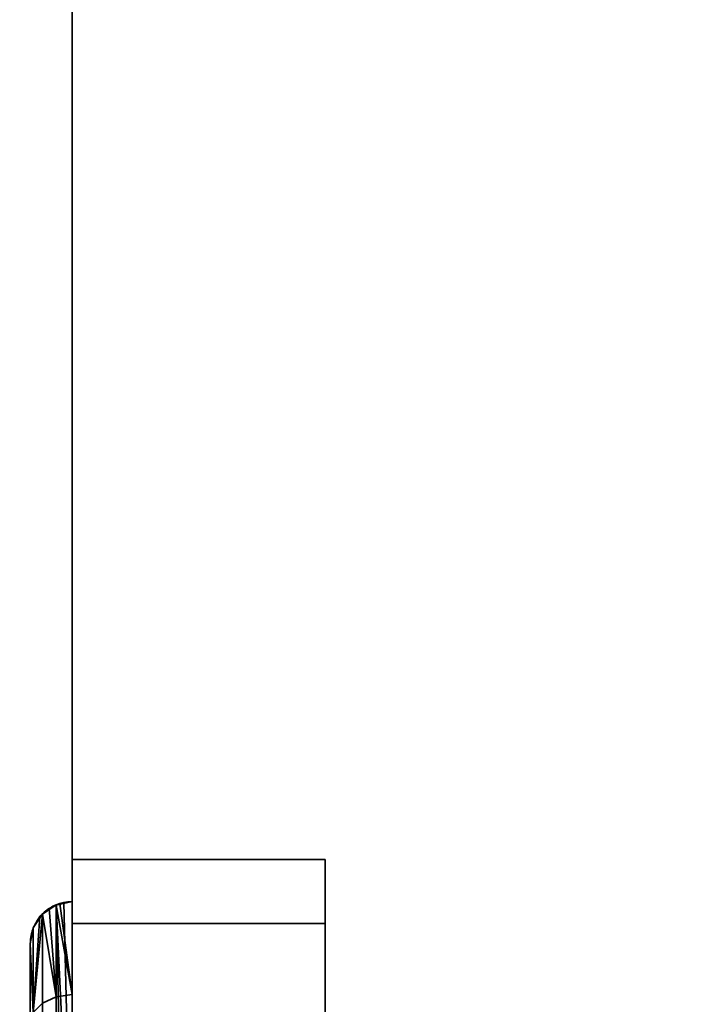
# Model space of a CAD drawing. Header units: millimetres. Extents: x -603 to 3703, y -120 to 193.
# Tile 49 of 152: x -409.62 to -401.58, y -20.72 to -9.04. Entities that reach past the tile are written whole.
import ezdxf

# ---------------------------------------------------------------- set-up
doc = ezdxf.new("R2010")
doc.units = ezdxf.units.MM
doc.layers.add('151', color=7, linetype='Continuous', true_color=0xffffff)

# ---------------------------------------------------------------- blocks, each defined once
blk = doc.blocks.new('UG_SURFACE_001')
at = {"layer": '151', "color": 252, "linetype": 'Continuous', "lineweight": 35}
for points in [[(602.5, -35, 2213), (602.5, 174.4, 2213), (-602.5, 174.4, 2213), (-602.5, -35, 2213)], [(-452.5, -35, 2063), (-452.5, 174.4, 2063), (452.5, 174.4, 2063), (452.5, -35, 2063)]]:
    blk.add_3dface(points, dxfattribs=at)
blk = doc.blocks.new('UG_SURFACE_008')
at = {"layer": '151', "color": 43, "linetype": 'Continuous', "lineweight": 35}
for points in [[(-409, -49, 2017), (409, -49, 2017), (409, 0, 2017), (-409, 0, 2017)], [(-409, 0, 2017), (-409, 0, 2), (-409, -19.5, 23.5), (-409, -19.5, 24.884)], [(-409, -49, 2017), (-409, 0, 2017), (-409, -20.732, 30.5), (-409, -33.268, 30.5)], [(-409, -20.732, 30.5), (-409, 0, 2017), (-409, -19.5, 24.884)], [(-409, -19.5, 23.5), (-409, 0, 2), (-409, -2), (-409, -23.5, 12.5)], [(-409, -47), (-409, -2), (409, -2), (409, -47)], [(-409, -2), (-409, -47), (-409, -30.5, 12.5), (-409, -23.5, 12.5)], [(-409, -19.5, 23.5), (-409.189, -19.542, 24.856), (-409.145, -19.522, 24.87)], [(-409.189, -19.542, 24.856), (-409, -19.5, 23.5), (-409.098, -19.51, 23.51)], [(-409.145, -19.522, 24.87), (-409, -19.5, 24.884), (-409, -19.5, 23.5)], [(-409, -20.602, 25.606), (-409, -19.5, 24.884), (-409.145, -19.522, 24.87)], [(-409.098, -19.51, 23.51), (-409, -19.5, 23.5), (-409, -23.5, 23.5)], [(-409, -21.43, 29.383), (-409, -19.5, 24.884), (-409, -20.602, 25.606)], [(-409, -23.5, 12.5), (-409, -23.5, 23.5), (-409, -19.5, 23.5)], [(-409, -21.43, 29.383), (-409, -20.732, 30.5), (-409, -19.5, 24.884)], [(-409.191, -19.538, 23.538), (-409.191, -23.538, 23.538), (-409.354, -23.646, 23.646), (-409.354, -19.646, 23.646)], [(-409.191, -19.538, 23.538), (-409.351, -19.65, 24.785), (-409.274, -19.582, 24.83)], [(-409.191, -20.628, 25.579), (-409.274, -19.582, 24.83), (-409.351, -19.65, 24.785)], [(-409.274, -19.582, 24.83), (-409.189, -19.542, 24.856), (-409.191, -19.538, 23.538)], [(-409.191, -20.628, 25.579), (-409.189, -19.542, 24.856), (-409.274, -19.582, 24.83)], [(-409.191, -19.538, 23.538), (-409.098, -19.51, 23.51), (-409, -23.5, 23.5)], [(-409, -23.5, 23.5), (-409.098, -23.51, 23.51), (-409.191, -19.538, 23.538)], [(-409.098, -23.51, 23.51), (-409.191, -23.538, 23.538), (-409.191, -19.538, 23.538)], [(-409.191, -20.628, 25.579), (-409.189, -19.542, 24.856), (-409.189, -19.542, 24.856)], [(-409.189, -19.542, 24.856), (-409.191, -20.628, 25.579), (-409, -20.602, 25.606)], [(-409, -20.602, 25.606), (-409.145, -19.522, 24.87), (-409.189, -19.542, 24.856)], [(-409.354, -19.646, 23.646), (-409.354, -23.646, 23.646), (-409.462, -23.809, 23.809), (-409.462, -19.809, 23.809)], [(-409.462, -20.816, 25.384), (-409.351, -19.65, 24.785), (-409.382, -19.677, 24.767)], [(-409.351, -19.65, 24.785), (-409.462, -20.816, 25.384), (-409.354, -20.703, 25.501)], [(-409.382, -19.677, 24.767), (-409.461, -19.809, 24.683), (-409.462, -20.816, 25.384)], [(-409.354, -19.646, 23.646), (-409.461, -19.809, 24.683), (-409.382, -19.677, 24.767)], [(-409.382, -19.677, 24.767), (-409.351, -19.65, 24.785), (-409.354, -19.646, 23.646)], [(-409.354, -20.703, 25.501), (-409.351, -19.65, 24.785), (-409.351, -19.65, 24.785)], [(-409.351, -19.65, 24.785), (-409.354, -20.703, 25.501), (-409.191, -20.628, 25.579)], [(-409.462, -19.809, 23.809), (-409.462, -23.809, 23.809), (-409.5, -24, 24), (-409.5, -20, 24)], [(-409.462, -19.809, 23.809), (-409.5, -19.996, 24.567), (-409.464, -19.815, 24.68)], [(-409.5, -19.996, 24.567), (-409.462, -19.809, 23.809), (-409.5, -20, 24)], [(-409.464, -19.815, 24.68), (-409.5, -19.996, 24.567), (-409.462, -20.816, 25.384)], [(-409.464, -19.815, 24.68), (-409.461, -19.809, 24.683), (-409.462, -19.809, 23.809)], [(-409.462, -20.816, 25.384), (-409.461, -19.809, 24.683), (-409.464, -19.815, 24.68)], [(-409.462, -20.816, 25.384), (-409.461, -19.809, 24.683), (-409.461, -19.809, 24.683)], [(-409.5, -20, 24), (-409.5, -20, 24.565), (-409.5, -19.996, 24.567)], [(-409.462, -20.816, 25.384), (-409.5, -19.996, 24.567), (-409.5, -20, 24.565)], [(-409.5, -20.949, 25.247), (-409.5, -20, 24.565), (-409.5, -20, 24), (-409.5, -24, 24)], [(-409.5, -20, 24.565), (-409.5, -20.949, 25.247), (-409.462, -20.816, 25.384)], [(-409.354, -20.703, 25.501), (-409.354, -21.509, 26.663), (-409.191, -21.41, 26.706), (-409.191, -20.628, 25.579)], [(-409.191, -20.628, 25.579), (-409.191, -21.41, 26.706), (-409, -21.375, 26.721), (-409, -20.602, 25.606)], [(-409, -20.602, 25.606), (-409, -21.375, 26.721), (-409, -21.666, 28.047), (-409, -21.43, 29.383)], [(-409.462, -20.816, 25.384), (-409.462, -21.658, 26.598), (-409.354, -21.509, 26.663), (-409.354, -20.703, 25.501)]]:
    blk.add_3dface(points, dxfattribs=at)
blk = doc.blocks.new('UG_SURFACE_009')
at = {"layer": '151', "color": 252, "linetype": 'Continuous', "lineweight": 35}
for points in [[(-406, -19, 1192), (-406, -19, 977), (-409, -19, 977), (-409, -19, 1092.25)], [(-409, -19, 1092.25), (-409, -19, 1192), (-406, -19, 1192)], [(-409, -19, 977), (-406, -19, 977), (-406, -19.761, 973.173), (-409, -19.761, 973.173)], [(-409, -19.761, 1195.827), (-406, -19.761, 1195.827), (-406, -19, 1192), (-409, -19, 1192)], [(-409, -26.784, 1009.654), (-409, -19, 977), (-409, -24.027, 980.523), (-409, -24.67, 982.5)], [(-409, -19, 977), (-409, -24.245, 978.455), (-409, -24.027, 980.523)], [(-409, -26.75, 1032), (-409, -19, 977), (-409, -25.527, 1013.523)], [(-409, -19, 977), (-409, -26.784, 1009.654), (-409, -25.745, 1011.455)], [(-409, -25.284, 976.654), (-409, -24.245, 978.455), (-409, -19, 977), (-409, -19.761, 973.173)], [(-409, -25.745, 1011.455), (-409, -25.527, 1013.523), (-409, -19, 977)], [(-409, -35.25, 1092.25), (-409, -19, 1092.25), (-409, -26.75, 1067), (-409, -35, 1067)], [(-409, -19.761, 1195.827), (-409, -19, 1192), (-409, -24.027, 1189.523), (-409, -24.67, 1191.5)], [(-409, -19, 1192), (-409, -32.5, 1148.5), (-409, -25.284, 1185.654), (-409, -24.245, 1187.455)], [(-409, -24.245, 1187.455), (-409, -24.027, 1189.523), (-409, -19, 1192)], [(-409, -19, 1192), (-409, -23.5, 1145), (-409, -32.5, 1145), (-409, -32.5, 1148.5)], [(-409, -19, 1192), (-409, -19, 1092.25), (-409, -23.5, 1121), (-409, -23.5, 1145)], [(-409, -19, 1092.25), (-409, -35.25, 1092.25), (-409, -35.25, 1117.5), (-409, -32.5, 1117.5)], [(-409, -32.5, 1117.5), (-409, -32.5, 1121), (-409, -23.5, 1121), (-409, -19, 1092.25)], [(-409, -26.75, 1032), (-409, -26.75, 1067), (-409, -19, 1092.25), (-409, -19, 977)], [(-406, -24, 1167.5), (-406, -19, 1192), (-406, -26.133, 1188.069), (-406, -26.76, 1186.983)], [(-406, -19, 977), (-406, -24, 1002.5), (-406, -26.39, 981.507), (-406, -26.002, 980.315)], [(-406, -19, 977), (-406, -24, 1058.875), (-406, -24, 1033.975)], [(-406, -19, 1192), (-406, -26.002, 1189.315), (-406, -26.133, 1188.069)], [(-406, -26.002, 980.315), (-406, -26.133, 979.069), (-406, -19, 977)], [(-406, -19, 977), (-406, -19, 1192), (-406, -24, 1091.25), (-406, -24, 1058.875)], [(-406, -19, 1192), (-406, -24, 1110.1), (-406, -24, 1091.25)], [(-406, -19, 1192), (-406, -19.761, 1195.827), (-406, -26.39, 1190.507), (-406, -26.002, 1189.315)], [(-406, -26.133, 979.069), (-406, -26.76, 977.983), (-406, -19.761, 973.173), (-406, -19, 977)], [(-406, -19, 1192), (-406, -24, 1128.75), (-406, -24, 1110.1)], [(-406, -19, 1192), (-406, -24, 1167.5), (-406, -24, 1128.75)], [(-406, -24, 1033.975), (-406, -24, 1013.575), (-406, -19, 977)], [(-406, -24, 1013.575), (-406, -24, 1002.5), (-406, -19, 977)], [(-409, -19.761, 973.173), (-406, -19.761, 973.173), (-406, -21.929, 969.929), (-409, -21.929, 969.929)], [(-409, -21.929, 1199.071), (-406, -21.929, 1199.071), (-406, -19.761, 1195.827), (-409, -19.761, 1195.827)], [(-409, -26.966, 975.432), (-409, -25.284, 976.654), (-409, -19.761, 973.173), (-409, -21.929, 969.929)], [(-409, -21.929, 1199.071), (-409, -19.761, 1195.827), (-409, -24.67, 1191.5), (-409, -26.061, 1193.045)], [(-406, -21.929, 969.929), (-406, -19.761, 973.173), (-406, -26.76, 977.983), (-406, -27.774, 977.246)], [(-406, -27.228, 1191.439), (-406, -26.39, 1190.507), (-406, -19.761, 1195.827), (-406, -21.929, 1199.071)]]:
    blk.add_3dface(points, dxfattribs=at)
blk = doc.blocks.new('UG_SURFACE_012')
at = {"layer": '151', "color": 252, "linetype": 'Continuous', "lineweight": 35}
for points in [[(-414, -46.92, 2022.5), (414, -46.92, 2022.5), (414, 14.42, 2022.5), (-414, 14.42, 2022.5)], [(-412.5, -46.92, 2021), (-412.5, 14.42, 2021), (412.5, 14.42, 2021), (412.5, -46.92, 2021)]]:
    blk.add_3dface(points, dxfattribs=at)

msp = doc.modelspace()

# ---------------------------------------------------------------- linework, layer by layer
at = {"layer": '151', "color": 252, "linetype": 'Continuous', "lineweight": -3, "true_color": 0x939598}
for p, q in [((-409, 0, 2017), (-409, -49, 2017)), ((-409, -2), (-409, -47)), ((-409, -19, 977), (-406, -19, 977)), ((-409, -19, 977), (-409, -19, 1192)), ((-409, -19, 1192), (-406, -19, 1192)), ((-406, -19, 977), (-406, -19, 1192)), ((-409, -19.5, 23.5), (-409, -19.5, 24.884)), ((-409, -23.5, 23.5), (-409, -19.5, 23.5)), ((-409.5, -20, 24.565), (-409.5, -20, 24)), ((-409.5, -20, 24), (-409.5, -24, 24))]:
    msp.add_line(p, q, dxfattribs=at)
at = {"layer": '151', "color": 252, "linetype": 'Continuous', "lineweight": -3, "true_color": 0x939598, "extrusion": (1, 0, 0)}
for centre, radius, start, end in [((-29, 1192, -409), 10, 0, 180), ((-29, 977, -409), 10, 180, 0), ((-29, 1192, -406), 10, 0, 180), ((-29, 977, -406), 10, 180, 0), ((-18.166, 28.12, -409.5), 4, 151.9639, 242.7144)]:
    msp.add_arc(centre, radius, start, end, dxfattribs=at)
at = {"layer": '151', "color": 252, "linetype": 'Continuous', "lineweight": -3, "true_color": 0x939598, "extrusion": (-1, 0, 0)}
msp.add_arc((18.166, 28.12, 409), 3.5, 292.3993, 42.8462, dxfattribs=at)
at = {"layer": '151', "color": 252, "linetype": 'Continuous', "lineweight": -3, "true_color": 0x939598, "extrusion": (0, 0.707107, 0.707107)}
msp.add_ellipse((-409, -20, 24), major_axis=(0, -0.5, 0.5), ratio=0.707107, start_param=3.141593, end_param=4.712389, dxfattribs=at)
at = {"layer": '151', "color": 252, "linetype": 'Continuous', "lineweight": -3, "true_color": 0x939598}
msp.add_open_spline([(-409, -19.5, 24.884), (-409.049, -19.5, 24.884), (-409.099, -19.508, 24.879), (-409.192, -19.536, 24.86), (-409.235, -19.556, 24.846), (-409.315, -19.609, 24.812), (-409.352, -19.641, 24.791), (-409.417, -19.719, 24.74), (-409.445, -19.766, 24.71), (-409.487, -19.873, 24.643), (-409.499, -19.934, 24.605), (-409.5, -19.997, 24.567), (-409.5, -19.999, 24.566), (-409.5, -20, 24.565)], degree=3, knots=[0, 0, 0, 0, 0.172833, 0.172833, 0.344836, 0.344836, 0.528241, 0.528241, 0.741578, 0.741578, 0.994451, 0.994451, 1, 1, 1, 1], dxfattribs=at)

# ---------------------------------------------------------------- block references
for name in ['UG_SURFACE_001', 'UG_SURFACE_012', 'UG_SURFACE_008', 'UG_SURFACE_009']:
    msp.add_blockref(name, (0, 0), dxfattribs=at)

doc.saveas('drawing.dxf')
